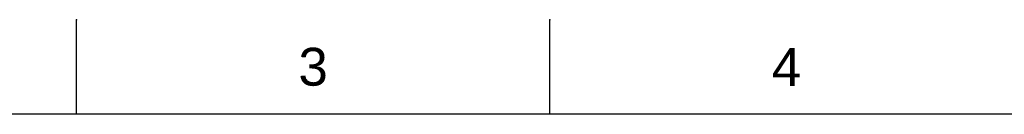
# Model space of a CAD drawing. Header units: millimetres. Extents: x 1538 to 2132, y 568 to 988.
# Tile 5 of 15: x 1686 to 1833, y 973 to 988. Entities that reach past the tile are written whole.
import ezdxf

# ---------------------------------------------------------------- set-up
doc = ezdxf.new("R2010")
doc.units = ezdxf.units.MM
doc.header["$LTSCALE"] = 0.1
doc.styles.get("Standard").update_dxf_attribs({"font": 'arial_0.ttf'})

msp = doc.modelspace()

# ---------------------------------------------------------------- linework, layer by layer
for p, q in [((1694.0468, 973.3893), (1694.0468, 987.5307)), ((1764.7538, 973.3893), (1764.7538, 987.5307)), ((2118.2892, 973.3893), (1552.6326, 973.3893))]:
    msp.add_line(p, q)
for p in [(1694.0468, 987.5307), (1764.7538, 987.5307)]:
    msp.add_point(p)

# ---------------------------------------------------------------- texts
at = {"char_height": 5.6566, "attachment_point": 5}
for s, insert in [('3', (1729.4003, 980.46)), ('4', (1800.1074, 980.46))]:
    msp.add_mtext_dynamic_manual_height_columns(s, width=50, gutter_width=12.5, heights=[0], dxfattribs=dict(at, insert=insert))

doc.saveas('drawing.dxf')
